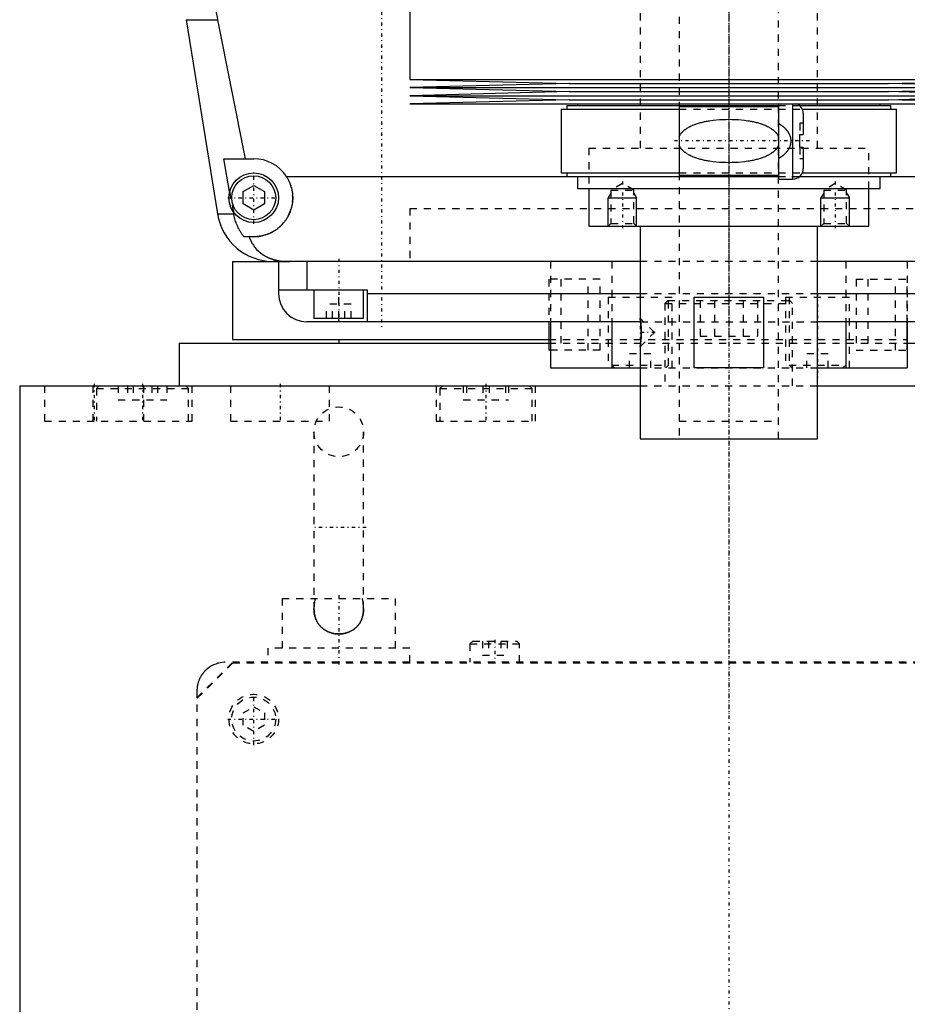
# Model space of a CAD drawing. Extents: x -120 to 120, y -1 to 1172.
# Tile 2 of 11: x -100 to 25, y 276 to 415. Entities that reach past the tile are written whole.
import ezdxf

# ---------------------------------------------------------------- set-up
doc = ezdxf.new("R2010")
doc.units = 0
doc.linetypes.add('CENTER', pattern=[1.5, 0.45, -0.5, 0.05, -0.5])
doc.linetypes.add('DASHED', pattern=[2, 1, -1])
for name, color, linetype in [('AM_0', 7, 'CONTINUOUS'), ('AM_10', 7, 'CONTINUOUS'), ('AM_3', 7, 'DASHED'), ('AM_7', 7, 'CENTER')]:
    doc.layers.add(name, color=color, linetype=linetype)

msp = doc.modelspace()

# ---------------------------------------------------------------- linework, layer by layer
at = {"layer": 'AM_0', "color": 7, "linetype": 'CONTINUOUS'}
for p, q in [((-45, 422.75), (-45, 406.17)), ((-76.54, 414.6), (-72.1, 387.22)), ((-76.54, 414.6), (-72.1, 414.6)), ((-72.1, 414.6), (-68.19, 395)), ((-45, 406.17), (-22.5, 405.6)), ((-45, 406.17), (45, 406.17)), ((-22.5, 405.6), (-45, 405.03)), ((-22.5, 405.6), (22.5, 405.6)), ((22.5, 405.6), (45, 406.17)), ((45, 405.03), (22.5, 405.6)), ((-45, 405.03), (-22.5, 404.46)), ((-45, 405.03), (45, 405.03)), ((-22.5, 404.46), (-45, 403.89)), ((-22.5, 404.46), (22.5, 404.46)), ((22.5, 404.46), (45, 405.03)), ((45, 403.89), (22.5, 404.46)), ((-45, 403.89), (-22.5, 403.32)), ((-45, 403.89), (45, 403.89)), ((-22.5, 403.32), (-45, 402.75)), ((-45, 402.75), (45, 402.75)), ((-22.5, 403.32), (22.5, 403.32)), ((-21.35, 402.75), (-21.35, 402.5)), ((7, 402.75), (7, 392.12)), ((9, 402.75), (9, 392.12)), ((21.35, 402.5), (21.35, 402.75)), ((22.5, 403.32), (45, 403.89)), ((45, 402.75), (22.5, 403.32)), ((-23.65, 402), (-23.65, 393)), ((-23.65, 402), (-7, 402)), ((-22.85, 402.5), (-22.85, 402)), ((-22.85, 402.5), (7, 402.5)), ((7, 402.3), (-7, 402.3)), ((-7, 402.3), (-7, 392.7)), ((9.99, 402.5), (22.85, 402.5)), ((10.36, 402), (23.65, 402)), ((10.5, 401.37), (10.5, 398.4)), ((22.85, 402), (22.85, 402.5)), ((23.65, 393), (23.65, 402)), ((10, 396.6), (10, 398.4)), ((10, 398.4), (10.5, 398.4)), ((10.5, 396.6), (10, 396.6)), ((10.5, 396.6), (10.5, 393.62)), ((-71.21, 395), (-67, 395)), ((-70.39, 390.38), (-71.21, 395)), ((-23.65, 393), (-7, 393)), ((-22.85, 393), (-22.85, 392.5)), ((10.36, 393), (23.65, 393)), ((22.85, 392.5), (22.85, 393)), ((-62.39, 392.5), (-9.13, 392.5)), ((-22.85, 392.5), (7.01, 392.5)), ((-21.35, 392.5), (-21.35, 390.8)), ((-7, 392.7), (7, 392.7)), ((7, 392.12), (9, 392.12)), ((9.99, 392.5), (22.85, 392.5)), ((21.35, 390.8), (21.35, 392.5)), ((21.35, 392.5), (62.39, 392.5)), ((-68.5, 390.37), (-67, 391.23)), ((-68.5, 388.63), (-68.5, 390.37)), ((-67, 391.23), (-65.5, 390.37)), ((-65.5, 390.37), (-65.5, 388.63)), ((-21.35, 390.8), (21.35, 390.8)), ((-19.75, 390.8), (-19.75, 385.5)), ((19.75, 385.5), (19.75, 390.8)), ((-69.82, 387.22), (-69.87, 387.5)), ((-67, 387.77), (-68.5, 388.63)), ((-65.5, 388.63), (-67, 387.77)), ((-72.1, 387.22), (-69.82, 387.22)), ((-19.75, 385.5), (19.75, 385.5)), ((-12.5, 385.5), (-12.5, 372.5)), ((12.5, 355.5), (12.5, 385.5)), ((-67, 384), (-68.39, 384)), ((-70, 380.5), (-70, 369.5)), ((-70, 380.5), (-63.57, 380.5)), ((-12.5, 380.5), (-64.2, 380.5)), ((-63.5, 380.5), (-63.5, 376)), ((-59.5, 380.5), (-59.5, 376.5)), ((64.2, 380.5), (12.5, 380.5)), ((-63.5, 376.5), (-51, 376.5)), ((-58.5, 376.5), (-58.5, 372.5)), ((-51.5, 372.5), (-51.5, 376.5)), ((-51, 376.5), (-51, 372)), ((-51, 376), (-12.5, 376)), ((-4.9, 375.5), (4.9, 375.5)), ((-4.9, 365.5), (-4.9, 375.5)), ((4.9, 375.5), (4.9, 365.5)), ((12.5, 376), (51, 376)), ((-58.5, 372.5), (-51.5, 372.5)), ((-55, 372), (-55, 372.5)), ((-12.49, 372.46), (-12.5, 372.5)), ((-12.48, 372.34), (-12.49, 372.41)), ((-12.44, 372.02), (-12.45, 372.14)), ((-12.44, 372), (-59.5, 372)), ((-25.37, 372), (-25.37, 368)), ((-25.16, 372), (-25.16, 365.5)), ((-16.5, 372), (-16.5, 365.5)), ((59.5, 372), (12.5, 372)), ((16.5, 372), (16.5, 365.5)), ((25.16, 372), (25.16, 365.5)), ((25.16, 368), (25.16, 372)), ((-70, 369.5), (-25.39, 369.5)), ((-55, 369.5), (-55, 369)), ((-77.5, 369), (-77.5, 363)), ((-77.5, 369), (-25.37, 369)), ((-25.16, 368), (-25.37, 368)), ((-12.5, 368.5), (-12.49, 368.54)), ((-12.5, 368.5), (-12.5, 355.5)), ((-12.49, 368.58), (-12.47, 368.71)), ((-12.45, 368.86), (-12.44, 368.98)), ((25.16, 369), (77.5, 369)), ((-25.16, 365.5), (-12.5, 365.5)), ((4.9, 365.5), (-4.9, 365.5)), ((12.5, 365.5), (25.16, 365.5)), ((-100, 363), (-100, 25)), ((-100, 363), (-12.51, 363)), ((12.51, 363), (100, 363)), ((-12.5, 355.5), (12.5, 355.5))]:
    msp.add_line(p, q, dxfattribs=at)
for points in [[(-72.97, 426.46, 0), (-72.99, 426.13, 0), (-73.01, 425.49, 0), (-73.02, 424.84, 0), (-73.02, 424.53, 0), (-73.02, 424.21, 0), (-73.02, 423.57, 0), (-73, 422.93, 0), (-72.98, 422.28, 0), (-72.96, 421.63, 0), (-72.92, 420.97, 0), (-72.9, 420.64, 0), (-72.87, 420.31, 0), (-72.82, 419.65, 0), (-72.75, 418.98, 0), (-72.68, 418.31, 0), (-72.59, 417.64, 0), (-72.5, 416.96, 0), (-72.45, 416.62, 0), (-72.4, 416.29, 0), (-72.29, 415.61, 0), (-72.17, 414.94, 0), (-72.1, 414.6, 0)], [(-62.39, 392.5, 0), (-62.36, 392.45, 0), (-62.3, 392.35, 0), (-62.24, 392.26, 0), (-62.21, 392.21, 0), (-62.18, 392.16, 0), (-62.13, 392.05, 0), (-62.08, 391.95, 0), (-62.03, 391.85, 0), (-61.98, 391.74, 0), (-61.93, 391.64, 0), (-61.91, 391.59, 0), (-61.89, 391.53, 0), (-61.85, 391.43, 0), (-61.81, 391.32, 0), (-61.77, 391.21, 0), (-61.74, 391.1, 0), (-61.71, 390.99, 0), (-61.69, 390.94, 0), (-61.68, 390.88, 0), (-61.65, 390.77, 0), (-61.62, 390.66, 0), (-61.61, 390.61, 0), (-61.6, 390.55, 0), (-61.58, 390.44, 0), (-61.56, 390.34, 0), (-61.56, 390.28, 0), (-61.55, 390.23, 0), (-61.53, 390.12, 0), (-61.52, 390.01, 0), (-61.51, 389.9, 0), (-61.51, 389.79, 0), (-61.5, 389.69, 0), (-61.5, 389.63, 0), (-61.5, 389.58, 0), (-61.5, 389.48, 0), (-61.5, 389.37, 0), (-61.5, 389.27, 0), (-61.51, 389.16, 0), (-61.52, 389.05, 0), (-61.52, 389, 0), (-61.53, 388.95, 0), (-61.54, 388.84, 0), (-61.55, 388.74, 0), (-61.57, 388.63, 0), (-61.59, 388.53, 0), (-61.61, 388.42, 0), (-61.62, 388.37, 0), (-61.63, 388.31, 0), (-61.65, 388.21, 0), (-61.68, 388.1, 0), (-61.71, 388, 0), (-61.74, 387.9, 0), (-61.77, 387.79, 0), (-61.79, 387.74, 0), (-61.81, 387.69, 0), (-61.84, 387.59, 0), (-61.88, 387.49, 0), (-61.92, 387.39, 0), (-61.96, 387.29, 0), (-62.01, 387.19, 0), (-62.03, 387.14, 0), (-62.05, 387.1, 0), (-62.1, 387, 0), (-62.15, 386.9, 0), (-62.18, 386.86, 0), (-62.2, 386.81, 0), (-62.26, 386.72, 0), (-62.31, 386.63, 0), (-62.34, 386.58, 0), (-62.37, 386.54, 0), (-62.43, 386.45, 0), (-62.49, 386.36, 0), (-62.55, 386.27, 0), (-62.61, 386.19, 0), (-62.67, 386.1, 0), (-62.71, 386.06, 0), (-62.74, 386.02, 0), (-62.81, 385.94, 0), (-62.87, 385.86, 0), (-62.94, 385.79, 0), (-63.01, 385.71, 0), (-63.09, 385.64, 0), (-63.12, 385.6, 0), (-63.16, 385.56, 0), (-63.23, 385.49, 0), (-63.31, 385.42, 0), (-63.38, 385.36, 0), (-63.46, 385.29, 0), (-63.55, 385.22, 0), (-63.59, 385.19, 0), (-63.63, 385.15, 0), (-63.71, 385.09, 0), (-63.8, 385.03, 0), (-63.89, 384.96, 0), (-63.98, 384.9, 0), (-64.07, 384.85, 0), (-64.12, 384.82, 0), (-64.16, 384.79, 0), (-64.26, 384.73, 0), (-64.36, 384.68, 0), (-64.45, 384.63, 0), (-64.55, 384.57, 0), (-64.65, 384.53, 0), (-64.7, 384.5, 0), (-64.76, 384.48, 0), (-64.86, 384.43, 0), (-64.96, 384.39, 0), (-65.02, 384.37, 0), (-65.07, 384.35, 0), (-65.17, 384.31, 0), (-65.28, 384.28, 0), (-65.34, 384.26, 0), (-65.39, 384.24, 0), (-65.5, 384.21, 0), (-65.61, 384.18, 0), (-65.72, 384.15, 0), (-65.83, 384.13, 0), (-65.94, 384.1, 0), (-66, 384.09, 0), (-66.05, 384.08, 0), (-66.16, 384.06, 0), (-66.27, 384.05, 0), (-66.39, 384.03, 0), (-66.5, 384.02, 0), (-66.61, 384.01, 0), (-66.67, 384.01, 0), (-66.72, 384.01, 0), (-66.83, 384, 0), (-66.94, 384, 0), (-67, 384, 0)], [(-68.39, 384, 0), (-68.45, 384.08, 0), (-68.56, 384.23, 0), (-68.67, 384.39, 0), (-68.72, 384.47, 0), (-68.77, 384.55, 0), (-68.88, 384.72, 0), (-68.98, 384.89, 0), (-69.07, 385.07, 0), (-69.17, 385.25, 0), (-69.26, 385.43, 0), (-69.3, 385.53, 0), (-69.34, 385.62, 0), (-69.42, 385.81, 0), (-69.49, 385.99, 0), (-69.55, 386.17, 0), (-69.61, 386.35, 0), (-69.66, 386.54, 0), (-69.69, 386.63, 0), (-69.71, 386.73, 0), (-69.76, 386.92, 0), (-69.8, 387.12, 0), (-69.82, 387.22, 0)], [(-67.64, 384, 0), (-67.57, 383.81, 0), (-67.42, 383.45, 0), (-67.24, 383.11, 0), (-67.14, 382.95, 0), (-67.04, 382.79, 0), (-66.82, 382.49, 0), (-66.59, 382.22, 0), (-66.32, 381.96, 0), (-66.16, 381.81, 0), (-66.11, 381.77, 0), (-66.07, 381.73, 0), (-66.04, 381.71, 0), (-66.02, 381.69, 0), (-65.97, 381.66, 0), (-65.92, 381.62, 0), (-65.87, 381.58, 0), (-65.81, 381.55, 0), (-65.76, 381.51, 0), (-65.73, 381.49, 0), (-65.71, 381.47, 0), (-65.65, 381.44, 0), (-65.6, 381.4, 0), (-65.57, 381.39, 0), (-65.54, 381.37, 0), (-65.49, 381.34, 0), (-65.43, 381.31, 0), (-65.4, 381.29, 0), (-65.38, 381.27, 0), (-65.32, 381.24, 0), (-65.26, 381.21, 0), (-65.2, 381.18, 0), (-65.14, 381.15, 0), (-65.08, 381.12, 0), (-65.05, 381.11, 0), (-65.02, 381.09, 0), (-64.96, 381.07, 0), (-64.9, 381.04, 0), (-64.83, 381.01, 0), (-64.77, 380.99, 0), (-64.71, 380.96, 0), (-64.68, 380.95, 0), (-64.64, 380.94, 0), (-64.58, 380.91, 0), (-64.52, 380.89, 0), (-64.45, 380.87, 0), (-64.39, 380.85, 0), (-64.32, 380.83, 0), (-64.29, 380.82, 0), (-64.25, 380.81, 0), (-64.19, 380.79, 0), (-64.12, 380.77, 0), (-64.05, 380.75, 0), (-63.98, 380.73, 0), (-63.92, 380.72, 0), (-63.88, 380.71, 0), (-63.85, 380.7, 0), (-63.78, 380.69, 0), (-63.71, 380.67, 0), (-63.64, 380.66, 0), (-63.57, 380.64, 0), (-63.5, 380.63, 0), (-63.46, 380.62, 0), (-63.43, 380.62, 0), (-63.36, 380.61, 0), (-63.28, 380.59, 0), (-63.25, 380.59, 0), (-63.21, 380.58, 0), (-63.14, 380.57, 0), (-63.07, 380.57, 0), (-63.03, 380.56, 0), (-62.99, 380.56, 0), (-62.92, 380.55, 0), (-62.85, 380.54, 0), (-62.77, 380.54, 0), (-62.7, 380.53, 0), (-62.63, 380.52, 0), (-62.59, 380.52, 0), (-62.55, 380.52, 0), (-62.48, 380.51, 0), (-62.41, 380.51, 0), (-62.15, 380.5, 0), (-61.92, 380.5, 0)], [(-12.5, 372.5, 0), (-12.5, 372.5, 0), (-12.5, 372.5, 0), (-12.5, 372.49, 0), (-12.5, 372.49, 0), (-12.5, 372.49, 0), (-12.5, 372.48, 0), (-12.5, 372.47, 0), (-12.49, 372.46, 0), (-12.49, 372.45, 0), (-12.49, 372.44, 0), (-12.49, 372.43, 0), (-12.49, 372.42, 0), (-12.49, 372.4, 0), (-12.48, 372.38, 0), (-12.48, 372.36, 0), (-12.48, 372.34, 0), (-12.48, 372.31, 0), (-12.47, 372.3, 0), (-12.47, 372.29, 0), (-12.47, 372.26, 0), (-12.47, 372.23, 0), (-12.46, 372.22, 0), (-12.46, 372.2, 0), (-12.46, 372.17, 0), (-12.45, 372.13, 0), (-12.45, 372.12, 0), (-12.45, 372.1, 0), (-12.45, 372.06, 0), (-12.44, 372.03, 0), (-12.44, 371.99, 0), (-12.43, 371.95, 0), (-12.43, 371.91, 0), (-12.43, 371.89, 0), (-12.43, 371.87, 0), (-12.42, 371.83, 0), (-12.42, 371.79, 0), (-12.41, 371.74, 0), (-12.41, 371.7, 0), (-12.41, 371.65, 0), (-12.41, 371.63, 0), (-12.4, 371.6, 0), (-12.4, 371.56, 0), (-12.4, 371.51, 0), (-12.39, 371.46, 0), (-12.39, 371.4, 0), (-12.39, 371.35, 0), (-12.38, 371.33, 0), (-12.38, 371.3, 0), (-12.38, 371.25, 0), (-12.38, 371.19, 0), (-12.38, 371.14, 0), (-12.37, 371.08, 0), (-12.37, 371.03, 0), (-12.37, 371, 0), (-12.37, 370.97, 0), (-12.37, 370.91, 0), (-12.37, 370.86, 0), (-12.36, 370.8, 0), (-12.36, 370.75, 0), (-12.36, 370.69, 0), (-12.36, 370.66, 0), (-12.36, 370.64, 0), (-12.36, 370.58, 0), (-12.36, 370.53, 0), (-12.36, 370.5, 0), (-12.36, 370.47, 0), (-12.36, 370.42, 0), (-12.36, 370.36, 0), (-12.36, 370.34, 0), (-12.36, 370.31, 0), (-12.36, 370.25, 0), (-12.36, 370.2, 0), (-12.37, 370.14, 0), (-12.37, 370.08, 0), (-12.37, 370.03, 0), (-12.37, 370, 0), (-12.37, 369.97, 0), (-12.37, 369.92, 0), (-12.38, 369.86, 0), (-12.38, 369.81, 0), (-12.38, 369.75, 0), (-12.38, 369.7, 0), (-12.38, 369.67, 0), (-12.39, 369.65, 0), (-12.39, 369.59, 0), (-12.39, 369.54, 0), (-12.4, 369.49, 0), (-12.4, 369.44, 0), (-12.4, 369.39, 0), (-12.41, 369.37, 0), (-12.41, 369.35, 0), (-12.41, 369.3, 0), (-12.41, 369.26, 0), (-12.42, 369.21, 0), (-12.42, 369.17, 0), (-12.43, 369.13, 0), (-12.43, 369.11, 0), (-12.43, 369.09, 0), (-12.43, 369.05, 0), (-12.44, 369.01, 0), (-12.44, 368.97, 0), (-12.45, 368.94, 0), (-12.45, 368.9, 0), (-12.45, 368.88, 0), (-12.45, 368.87, 0), (-12.46, 368.83, 0), (-12.46, 368.8, 0), (-12.46, 368.78, 0), (-12.47, 368.77, 0), (-12.47, 368.74, 0), (-12.47, 368.71, 0), (-12.47, 368.7, 0), (-12.48, 368.69, 0), (-12.48, 368.66, 0), (-12.48, 368.64, 0), (-12.48, 368.62, 0), (-12.49, 368.6, 0), (-12.49, 368.58, 0), (-12.49, 368.57, 0), (-12.49, 368.56, 0), (-12.49, 368.55, 0), (-12.49, 368.54, 0), (-12.5, 368.53, 0), (-12.5, 368.52, 0), (-12.5, 368.51, 0), (-12.5, 368.51, 0), (-12.5, 368.51, 0), (-12.5, 368.5, 0), (-12.5, 368.5, 0), (-12.5, 368.5, 0)]]:
    msp.add_polyline3d(points, dxfattribs=at)
for radius in [3.5, 3.1]:
    msp.add_circle((-67, 389.5), radius, dxfattribs=at)
for centre, radius, start, end in [((9, 401.37), 1.5, 0, 66.4435), ((-67, 389.5), 5.5, 33.0557, 90), ((9, 393.62), 1.5, 270, 0), ((-64.2, 388.5), 8, 189.225, 270), ((-59.5, 376), 4, 180, 270)]:
    msp.add_arc(centre, radius, start, end, dxfattribs=at)
at = {"layer": 'AM_10', "color": 7, "linetype": 'CONTINUOUS'}
for p, q in [((-16.62, 390.16), (-17, 389.5)), ((-13.38, 390.16), (-13, 389.5)), ((13.38, 390.16), (13, 389.5)), ((16.62, 390.16), (17, 389.5)), ((-17, 385.5), (-17, 389.5)), ((-17, 389.5), (-13, 389.5)), ((-13, 385.5), (-13, 389.5)), ((13, 385.5), (13, 389.5)), ((13, 389.5), (17, 389.5)), ((17, 385.5), (17, 389.5))]:
    msp.add_line(p, q, dxfattribs=at)
at = {"layer": 'AM_3', "color": 6, "linetype": 'DASHED'}
for p, q in [((-7, 1133), (-7, 355.5)), ((7, 355.5), (7, 1133)), ((-12.5, 1117.5), (-12.5, 396.5)), ((12.5, 396.5), (12.5, 1117.5)), ((-7, 402), (10.36, 402)), ((7, 402.5), (9.99, 402.5)), ((10, 400), (10, 398.4)), ((10.5, 400), (10, 400)), ((-19.75, 396.5), (19.75, 396.5)), ((-19.75, 396.5), (-19.75, 390.8)), ((-19.75, 396.5), (0, 396.5)), ((10, 396.6), (10, 395)), ((19.75, 390.8), (19.75, 396.5)), ((10.5, 395), (10, 395)), ((-7, 393), (10.36, 393)), ((-15, 391.5), (-16.62, 390.56)), ((-13.38, 390.56), (-15, 391.5)), ((-9.13, 392.5), (21.35, 392.5)), ((7.01, 392.5), (9.99, 392.5)), ((15, 391.5), (13.38, 390.56)), ((16.62, 390.56), (15, 391.5)), ((-70.39, 390.38), (-69.87, 387.5)), ((-16.62, 390.56), (-16.62, 385.88)), ((-16.62, 390.56), (-13.38, 390.56)), ((-13.38, 385.88), (-13.38, 390.56)), ((13.38, 390.56), (13.38, 385.88)), ((13.38, 390.56), (16.62, 390.56)), ((16.62, 385.88), (16.62, 390.56)), ((-45, 388), (-45, 380.5)), ((-45, 388), (45, 388)), ((-45, 388), (-45, 380.5)), ((-45, 388), (45, 388)), ((-16.62, 385.88), (-17, 385.5)), ((-16.62, 385.88), (-13.38, 385.88)), ((-13, 385.5), (-13.38, 385.88)), ((13.38, 385.88), (13, 385.5)), ((13.38, 385.88), (16.62, 385.88)), ((17, 385.5), (16.62, 385.88)), ((-63.57, 380.5), (-61.92, 380.5)), ((-25.16, 380.5), (-25.16, 372)), ((-16.5, 380.5), (-16.5, 372)), ((12.5, 380.5), (-12.5, 380.5)), ((16.5, 380.5), (16.5, 372)), ((25.16, 380.5), (25.16, 372)), ((-25.37, 378), (-25.37, 372)), ((-18.16, 378), (-25.37, 378)), ((-23.71, 378), (-23.71, 368)), ((-19.83, 368), (-19.83, 378)), ((-18.16, 368), (-18.16, 378)), ((17.95, 378), (17.95, 368)), ((17.95, 378), (25.16, 378)), ((19.62, 378), (19.62, 368)), ((23.5, 368), (23.5, 378)), ((25.16, 372), (25.16, 378)), ((-55, 372.5), (-55, 376.5)), ((-17, 375.5), (-17, 365.5)), ((-17, 375.5), (-8, 375.5)), ((-12.5, 376), (12.5, 376)), ((-8.6, 375), (-9, 374.6)), ((-8.6, 375), (8.6, 375)), ((-8.5, 365.9), (-8.5, 375.5)), ((-8, 365.5), (-8, 375.5)), ((-4.04, 375), (-4.04, 370)), ((-2.02, 375), (-2.02, 370)), ((2.02, 375), (2.02, 370)), ((4.04, 375), (4.04, 370)), ((8, 375.5), (8, 365.5)), ((8, 375.5), (17, 375.5)), ((8.5, 375.5), (8.5, 365.9)), ((9, 374.6), (8.6, 375)), ((17, 365.5), (17, 375.5)), ((-56.73, 372.5), (-56.73, 374.5)), ((-53.27, 374.5), (-56.73, 374.5)), ((-55.87, 372.5), (-55.87, 374.5)), ((-54.13, 372.5), (-54.13, 374.5)), ((-53.27, 372.5), (-53.27, 374.5)), ((-9, 374.6), (-9, 363)), ((-9, 374.6), (9, 374.6)), ((9, 363), (9, 374.6)), ((-10.5, 370.5), (-12.5, 372.5)), ((-12.49, 372.41), (-12.49, 372.46)), ((-12.45, 372.14), (-12.48, 372.34)), ((-12.44, 372), (12.5, 372)), ((-25.39, 369.5), (25.18, 369.5)), ((-12.5, 368.5), (-10.5, 370.5)), ((-4.04, 370), (4.04, 370)), ((-25.37, 369), (25.16, 369)), ((-18.16, 368), (-25.16, 368)), ((-12.49, 368.54), (-12.49, 368.58)), ((-12.47, 368.71), (-12.45, 368.86)), ((17.95, 368), (25.16, 368)), ((-14, 365.5), (-14, 367.5)), ((-11, 367.5), (-14, 367.5)), ((-11, 365.5), (-11, 367.5)), ((11, 365.5), (11, 367.5)), ((14, 367.5), (11, 367.5)), ((14, 365.5), (14, 367.5)), ((-16.5, 365.9), (-16.1, 365.5)), ((-16.5, 365.9), (-8.5, 365.9)), ((-12.5, 365.5), (12.5, 365.5)), ((-8.9, 365.5), (-8.5, 365.9)), ((8.5, 365.9), (8.9, 365.5)), ((8.5, 365.9), (16.5, 365.9)), ((16.1, 365.5), (16.5, 365.9)), ((-96.5, 363), (-96.5, 358)), ((-89.69, 363), (-89.69, 358)), ((-88.79, 363), (-89.19, 362.6)), ((-89.19, 362.6), (-89.19, 358)), ((-89.19, 362.6), (-76.19, 362.6)), ((-86.12, 363), (-86.12, 361)), ((-84.8, 363), (-84.8, 361)), ((-84.01, 363), (-84.01, 361)), ((-82.5, 358), (-82.5, 363)), ((-81.36, 363), (-81.36, 361)), ((-80.58, 363), (-80.58, 361)), ((-79.25, 363), (-79.25, 361)), ((-76.19, 362.6), (-76.59, 363)), ((-76.19, 358), (-76.19, 362.6)), ((-75.69, 358), (-75.69, 363)), ((-70.29, 363), (-70.29, 358)), ((-56.29, 358), (-56.29, 363)), ((-41.25, 363), (-41.25, 358)), ((-40.35, 363), (-40.75, 362.6)), ((-40.75, 362.6), (-40.75, 358)), ((-40.75, 362.6), (-27.75, 362.6)), ((-37.45, 363), (-37.45, 361)), ((-37, 363), (-37, 361)), ((-34.7, 363), (-34.7, 361)), ((-33.8, 363), (-33.8, 361)), ((-31.5, 363), (-31.5, 361)), ((-31.05, 363), (-31.05, 361)), ((-27.75, 362.6), (-28.15, 363)), ((-27.75, 358), (-27.75, 362.6)), ((-27.25, 358), (-27.25, 363)), ((-12.51, 363), (12.51, 363)), ((-86.12, 361), (-79.25, 361)), ((-37.45, 361), (-31.05, 361)), ((-96.5, 358), (-75.69, 358)), ((-70.29, 358), (-56.29, 358)), ((-41.25, 358), (-27.25, 358)), ((-7, 358), (7, 358)), ((-58.5, 356.5), (-58.5, 331.58)), ((-51.5, 331.58), (-51.5, 356.5)), ((-63, 333), (-63, 326)), ((-63, 333), (-47, 333)), ((-47, 326), (-47, 333)), ((-36.1, 327), (-36.5, 326.6)), ((-36.5, 326.6), (-36.5, 324)), ((-36.5, 326.6), (-29.5, 326.6)), ((-36.1, 327), (-29.9, 327)), ((-34.73, 327), (-34.73, 325)), ((-33.87, 327), (-33.87, 325)), ((-32.13, 327), (-32.13, 325)), ((-31.27, 327), (-31.27, 325)), ((-29.5, 326.6), (-29.9, 327)), ((-29.5, 324), (-29.5, 326.6)), ((-45, 326), (-65, 326)), ((-65, 326), (-65, 324)), ((-45, 324), (-45, 326)), ((-34.73, 325), (-31.27, 325)), ((-75, 319), (-70, 324)), ((-74.95, 318.95), (-69.95, 323.95)), ((71, 324), (-71, 324)), ((-69.95, 323.95), (69.95, 323.95)), ((-75, 320), (-75, 8)), ((-74.95, 13.05), (-74.95, 318.95)), ((-68.5, 316.87), (-67, 317.73)), ((-68.5, 315.13), (-68.5, 316.87)), ((-67, 317.73), (-65.5, 316.87)), ((-65.5, 316.87), (-65.5, 315.13)), ((-67, 314.27), (-68.5, 315.13)), ((-65.5, 315.13), (-67, 314.27))]:
    msp.add_line(p, q, dxfattribs=at)
for points in [[(-7, 398.12, 0), (-7, 398.13, 0), (-6.99, 398.15, 0), (-6.98, 398.18, 0), (-6.97, 398.19, 0), (-6.96, 398.2, 0), (-6.95, 398.22, 0), (-6.94, 398.24, 0), (-6.93, 398.27, 0), (-6.92, 398.29, 0), (-6.91, 398.31, 0), (-6.9, 398.32, 0), (-6.9, 398.33, 0), (-6.88, 398.35, 0), (-6.87, 398.37, 0), (-6.82, 398.45, 0), (-6.78, 398.51, 0), (-6.74, 398.57, 0), (-6.65, 398.68, 0), (-6.55, 398.78, 0), (-6.45, 398.88, 0), (-6.35, 398.97, 0), (-6.25, 399.06, 0), (-6.19, 399.1, 0), (-6.14, 399.14, 0), (-6.03, 399.22, 0), (-5.91, 399.3, 0), (-5.8, 399.37, 0), (-5.68, 399.44, 0), (-5.56, 399.5, 0), (-5.5, 399.53, 0), (-5.44, 399.56, 0), (-5.32, 399.62, 0), (-5.19, 399.68, 0), (-5.13, 399.71, 0), (-5.06, 399.73, 0), (-4.94, 399.79, 0), (-4.81, 399.84, 0), (-4.74, 399.86, 0), (-4.67, 399.88, 0), (-4.54, 399.93, 0), (-4.41, 399.97, 0), (-4.27, 400.01, 0), (-4.13, 400.05, 0), (-3.99, 400.09, 0), (-3.92, 400.11, 0), (-3.85, 400.13, 0), (-3.71, 400.16, 0), (-3.57, 400.2, 0), (-3.43, 400.23, 0), (-3.28, 400.26, 0), (-3.14, 400.29, 0), (-3.07, 400.3, 0), (-2.99, 400.31, 0), (-2.85, 400.34, 0), (-2.7, 400.36, 0), (-2.19, 400.43, 0), (-1.3, 400.51, 0), (-0.43, 400.55, 0), (0, 400.56, 0), (0.43, 400.55, 0), (1.3, 400.51, 0), (2.19, 400.43, 0), (2.7, 400.36, 0), (2.85, 400.34, 0), (2.99, 400.31, 0), (3.07, 400.3, 0), (3.14, 400.29, 0), (3.28, 400.26, 0), (3.43, 400.23, 0), (3.57, 400.2, 0), (3.71, 400.16, 0), (3.85, 400.13, 0), (3.92, 400.11, 0), (3.99, 400.09, 0), (4.13, 400.05, 0), (4.27, 400.01, 0), (4.41, 399.97, 0), (4.54, 399.93, 0), (4.67, 399.88, 0), (4.74, 399.86, 0), (4.81, 399.84, 0), (4.94, 399.79, 0), (5.06, 399.73, 0), (5.13, 399.71, 0), (5.19, 399.68, 0), (5.32, 399.62, 0), (5.44, 399.56, 0), (5.5, 399.53, 0), (5.56, 399.5, 0), (5.68, 399.44, 0), (5.8, 399.37, 0), (5.91, 399.3, 0), (6.03, 399.22, 0), (6.14, 399.14, 0), (6.19, 399.1, 0), (6.25, 399.06, 0), (6.35, 398.97, 0), (6.45, 398.88, 0), (6.55, 398.78, 0), (6.65, 398.68, 0), (6.74, 398.57, 0), (6.78, 398.51, 0), (6.82, 398.45, 0), (6.87, 398.37, 0), (6.88, 398.35, 0), (6.9, 398.33, 0), (6.9, 398.32, 0), (6.91, 398.31, 0), (6.92, 398.29, 0), (6.93, 398.27, 0), (6.94, 398.24, 0), (6.95, 398.22, 0), (6.96, 398.2, 0), (6.97, 398.19, 0), (6.98, 398.18, 0), (6.99, 398.15, 0), (7, 398.13, 0), (7, 398.12, 0)], [(7, 400, 0), (7.15, 399.9, 0), (7.33, 399.79, 0), (7.38, 399.75, 0), (7.42, 399.72, 0), (7.45, 399.7, 0), (7.47, 399.68, 0), (7.52, 399.65, 0), (7.57, 399.61, 0), (7.61, 399.57, 0), (7.66, 399.54, 0), (7.7, 399.5, 0), (7.72, 399.48, 0), (7.75, 399.46, 0), (7.79, 399.42, 0), (7.83, 399.38, 0), (7.85, 399.36, 0), (7.88, 399.34, 0), (7.92, 399.3, 0), (7.96, 399.26, 0), (7.98, 399.24, 0), (8, 399.22, 0), (8.04, 399.18, 0), (8.07, 399.13, 0), (8.11, 399.09, 0), (8.15, 399.05, 0), (8.18, 399, 0), (8.2, 398.98, 0), (8.22, 398.96, 0), (8.25, 398.91, 0), (8.28, 398.87, 0), (8.32, 398.82, 0), (8.35, 398.77, 0), (8.38, 398.72, 0), (8.39, 398.7, 0), (8.41, 398.67, 0), (8.44, 398.62, 0), (8.47, 398.57, 0), (8.5, 398.51, 0), (8.52, 398.46, 0), (8.55, 398.4, 0), (8.56, 398.38, 0), (8.57, 398.35, 0), (8.59, 398.29, 0), (8.61, 398.23, 0), (8.63, 398.18, 0), (8.65, 398.12, 0), (8.67, 398.06, 0), (8.68, 398.03, 0), (8.68, 398, 0), (8.7, 397.94, 0), (8.71, 397.88, 0), (8.72, 397.82, 0), (8.73, 397.76, 0), (8.73, 397.7, 0), (8.73, 397.67, 0), (8.74, 397.65, 0), (8.74, 397.59, 0), (8.74, 397.53, 0), (8.74, 397.5, 0), (8.74, 397.47, 0), (8.74, 397.41, 0), (8.74, 397.35, 0), (8.73, 397.33, 0), (8.73, 397.3, 0), (8.73, 397.24, 0), (8.72, 397.18, 0), (8.71, 397.12, 0), (8.7, 397.06, 0), (8.68, 397, 0), (8.68, 396.97, 0), (8.67, 396.94, 0), (8.65, 396.88, 0), (8.63, 396.82, 0), (8.61, 396.77, 0), (8.59, 396.71, 0), (8.57, 396.65, 0), (8.56, 396.62, 0), (8.55, 396.6, 0), (8.52, 396.54, 0), (8.5, 396.49, 0), (8.47, 396.43, 0), (8.44, 396.38, 0), (8.41, 396.33, 0), (8.39, 396.3, 0), (8.38, 396.28, 0), (8.35, 396.23, 0), (8.32, 396.18, 0), (8.28, 396.13, 0), (8.25, 396.09, 0), (8.22, 396.04, 0), (8.2, 396.02, 0), (8.18, 396, 0), (8.15, 395.95, 0), (8.11, 395.91, 0), (8.07, 395.87, 0), (8.04, 395.82, 0), (8, 395.78, 0), (7.98, 395.76, 0), (7.96, 395.74, 0), (7.92, 395.7, 0), (7.88, 395.66, 0), (7.85, 395.64, 0), (7.83, 395.62, 0), (7.79, 395.58, 0), (7.75, 395.54, 0), (7.72, 395.52, 0), (7.7, 395.5, 0), (7.66, 395.46, 0), (7.61, 395.43, 0), (7.57, 395.39, 0), (7.52, 395.35, 0), (7.47, 395.32, 0), (7.45, 395.3, 0), (7.42, 395.28, 0), (7.38, 395.25, 0), (7.33, 395.21, 0), (7.15, 395.1, 0), (7, 395, 0)], [(7, 396.88, 0), (7, 396.87, 0), (6.99, 396.85, 0), (6.98, 396.82, 0), (6.97, 396.81, 0), (6.96, 396.8, 0), (6.95, 396.78, 0), (6.94, 396.76, 0), (6.93, 396.73, 0), (6.92, 396.71, 0), (6.91, 396.69, 0), (6.9, 396.68, 0), (6.9, 396.67, 0), (6.88, 396.65, 0), (6.87, 396.63, 0), (6.82, 396.55, 0), (6.78, 396.49, 0), (6.74, 396.43, 0), (6.65, 396.32, 0), (6.55, 396.22, 0), (6.45, 396.12, 0), (6.35, 396.03, 0), (6.25, 395.94, 0), (6.19, 395.9, 0), (6.14, 395.86, 0), (6.03, 395.78, 0), (5.91, 395.7, 0), (5.8, 395.63, 0), (5.68, 395.56, 0), (5.56, 395.5, 0), (5.5, 395.47, 0), (5.44, 395.44, 0), (5.32, 395.38, 0), (5.19, 395.32, 0), (5.13, 395.29, 0), (5.06, 395.27, 0), (4.94, 395.21, 0), (4.81, 395.16, 0), (4.74, 395.14, 0), (4.67, 395.12, 0), (4.54, 395.07, 0), (4.41, 395.03, 0), (4.27, 394.99, 0), (4.13, 394.95, 0), (3.99, 394.91, 0), (3.92, 394.89, 0), (3.85, 394.87, 0), (3.71, 394.84, 0), (3.57, 394.8, 0), (3.43, 394.77, 0), (3.28, 394.74, 0), (3.14, 394.71, 0), (3.07, 394.7, 0), (2.99, 394.69, 0), (2.85, 394.66, 0), (2.7, 394.64, 0), (2.19, 394.57, 0), (1.3, 394.49, 0), (0.43, 394.45, 0), (0, 394.44, 0), (-0.43, 394.45, 0), (-1.3, 394.49, 0), (-2.19, 394.57, 0), (-2.7, 394.64, 0), (-2.85, 394.66, 0), (-2.99, 394.69, 0), (-3.07, 394.7, 0), (-3.14, 394.71, 0), (-3.28, 394.74, 0), (-3.43, 394.77, 0), (-3.57, 394.8, 0), (-3.71, 394.84, 0), (-3.85, 394.87, 0), (-3.92, 394.89, 0), (-3.99, 394.91, 0), (-4.13, 394.95, 0), (-4.27, 394.99, 0), (-4.41, 395.03, 0), (-4.54, 395.07, 0), (-4.67, 395.12, 0), (-4.74, 395.14, 0), (-4.81, 395.16, 0), (-4.94, 395.21, 0), (-5.06, 395.27, 0), (-5.13, 395.29, 0), (-5.19, 395.32, 0), (-5.32, 395.38, 0), (-5.44, 395.44, 0), (-5.5, 395.47, 0), (-5.56, 395.5, 0), (-5.68, 395.56, 0), (-5.8, 395.63, 0), (-5.91, 395.7, 0), (-6.03, 395.78, 0), (-6.14, 395.86, 0), (-6.19, 395.9, 0), (-6.25, 395.94, 0), (-6.35, 396.03, 0), (-6.45, 396.12, 0), (-6.55, 396.22, 0), (-6.65, 396.32, 0), (-6.74, 396.43, 0), (-6.78, 396.49, 0), (-6.82, 396.55, 0), (-6.87, 396.63, 0), (-6.88, 396.65, 0), (-6.9, 396.67, 0), (-6.9, 396.68, 0), (-6.91, 396.69, 0), (-6.92, 396.71, 0), (-6.93, 396.73, 0), (-6.94, 396.76, 0), (-6.95, 396.78, 0), (-6.96, 396.8, 0), (-6.97, 396.81, 0), (-6.98, 396.82, 0), (-6.99, 396.85, 0), (-7, 396.87, 0), (-7, 396.88, 0)], [(-12.44, 368.98, 0), (-12.44, 368.99, 0), (-12.44, 369.01, 0), (-12.44, 369.03, 0), (-12.44, 369.04, 0), (-12.43, 369.05, 0), (-12.43, 369.07, 0), (-12.43, 369.1, 0), (-12.43, 369.12, 0), (-12.43, 369.14, 0), (-12.42, 369.17, 0), (-12.42, 369.18, 0), (-12.42, 369.19, 0), (-12.42, 369.21, 0), (-12.42, 369.24, 0), (-12.41, 369.26, 0), (-12.41, 369.29, 0), (-12.41, 369.31, 0), (-12.41, 369.33, 0), (-12.41, 369.34, 0), (-12.41, 369.37, 0), (-12.4, 369.39, 0), (-12.4, 369.41, 0), (-12.4, 369.42, 0), (-12.4, 369.45, 0), (-12.4, 369.48, 0), (-12.4, 369.49, 0), (-12.4, 369.5, 0), (-12.39, 369.53, 0), (-12.39, 369.56, 0), (-12.39, 369.59, 0), (-12.39, 369.62, 0), (-12.39, 369.65, 0), (-12.39, 369.66, 0), (-12.38, 369.68, 0), (-12.38, 369.71, 0), (-12.38, 369.74, 0), (-12.38, 369.77, 0), (-12.38, 369.8, 0), (-12.38, 369.83, 0), (-12.38, 369.85, 0), (-12.38, 369.86, 0), (-12.37, 369.89, 0), (-12.37, 369.92, 0), (-12.37, 369.95, 0), (-12.37, 369.99, 0), (-12.37, 370.02, 0), (-12.37, 370.03, 0), (-12.37, 370.05, 0), (-12.37, 370.08, 0), (-12.37, 370.11, 0), (-12.37, 370.14, 0), (-12.36, 370.17, 0), (-12.36, 370.21, 0), (-12.36, 370.22, 0), (-12.36, 370.24, 0), (-12.36, 370.27, 0), (-12.36, 370.3, 0), (-12.36, 370.33, 0), (-12.36, 370.36, 0), (-12.36, 370.39, 0), (-12.36, 370.41, 0), (-12.36, 370.42, 0), (-12.36, 370.45, 0), (-12.36, 370.48, 0), (-12.36, 370.5, 0), (-12.36, 370.51, 0), (-12.36, 370.55, 0), (-12.36, 370.58, 0), (-12.36, 370.59, 0), (-12.36, 370.61, 0), (-12.36, 370.64, 0), (-12.36, 370.67, 0), (-12.36, 370.7, 0), (-12.36, 370.73, 0), (-12.36, 370.76, 0), (-12.36, 370.78, 0), (-12.36, 370.79, 0), (-12.36, 370.83, 0), (-12.37, 370.86, 0), (-12.37, 370.89, 0), (-12.37, 370.92, 0), (-12.37, 370.95, 0), (-12.37, 370.97, 0), (-12.37, 370.98, 0), (-12.37, 371.01, 0), (-12.37, 371.05, 0), (-12.37, 371.08, 0), (-12.37, 371.11, 0), (-12.38, 371.14, 0), (-12.38, 371.15, 0), (-12.38, 371.17, 0), (-12.38, 371.2, 0), (-12.38, 371.23, 0), (-12.38, 371.26, 0), (-12.38, 371.29, 0), (-12.38, 371.32, 0), (-12.39, 371.34, 0), (-12.39, 371.35, 0), (-12.39, 371.38, 0), (-12.39, 371.41, 0), (-12.39, 371.44, 0), (-12.39, 371.47, 0), (-12.4, 371.5, 0), (-12.4, 371.51, 0), (-12.4, 371.52, 0), (-12.4, 371.55, 0), (-12.4, 371.58, 0), (-12.4, 371.59, 0), (-12.4, 371.61, 0), (-12.41, 371.63, 0), (-12.41, 371.66, 0), (-12.41, 371.67, 0), (-12.41, 371.69, 0), (-12.41, 371.71, 0), (-12.41, 371.74, 0), (-12.42, 371.76, 0), (-12.42, 371.79, 0), (-12.42, 371.81, 0), (-12.42, 371.82, 0), (-12.42, 371.83, 0), (-12.43, 371.86, 0), (-12.43, 371.88, 0), (-12.43, 371.9, 0), (-12.43, 371.92, 0), (-12.43, 371.95, 0), (-12.44, 371.96, 0), (-12.44, 371.97, 0), (-12.44, 371.99, 0), (-12.44, 372.01, 0), (-12.44, 372.02, 0)], [(-58.31, 333, 0), (-58.32, 332.96, 0), (-58.34, 332.88, 0), (-58.36, 332.81, 0), (-58.37, 332.77, 0), (-58.38, 332.73, 0), (-58.39, 332.65, 0), (-58.41, 332.57, 0), (-58.42, 332.49, 0), (-58.43, 332.41, 0), (-58.44, 332.33, 0), (-58.45, 332.29, 0), (-58.46, 332.26, 0), (-58.46, 332.18, 0), (-58.47, 332.1, 0), (-58.48, 332.02, 0), (-58.49, 331.94, 0), (-58.49, 331.86, 0), (-58.49, 331.82, 0), (-58.5, 331.78, 0), (-58.5, 331.7, 0), (-58.5, 331.62, 0), (-58.5, 331.58, 0)], [(-51.5, 331.58, 0), (-51.5, 331.62, 0), (-51.5, 331.7, 0), (-51.5, 331.78, 0), (-51.51, 331.82, 0), (-51.51, 331.86, 0), (-51.51, 331.94, 0), (-51.52, 332.02, 0), (-51.53, 332.1, 0), (-51.54, 332.18, 0), (-51.54, 332.26, 0), (-51.55, 332.29, 0), (-51.56, 332.33, 0), (-51.57, 332.41, 0), (-51.58, 332.49, 0), (-51.59, 332.57, 0), (-51.61, 332.65, 0), (-51.62, 332.73, 0), (-51.63, 332.77, 0), (-51.64, 332.81, 0), (-51.66, 332.88, 0), (-51.68, 332.96, 0), (-51.69, 333, 0)], [(-58.5, 331.58, 0), (-58.5, 331.52, 0), (-58.5, 331.42, 0), (-58.49, 331.31, 0), (-58.49, 331.26, 0), (-58.49, 331.2, 0), (-58.48, 331.1, 0), (-58.46, 330.99, 0), (-58.45, 330.89, 0), (-58.43, 330.79, 0), (-58.41, 330.68, 0), (-58.4, 330.63, 0), (-58.39, 330.58, 0), (-58.36, 330.48, 0), (-58.33, 330.38, 0), (-58.3, 330.28, 0), (-58.27, 330.19, 0), (-58.23, 330.09, 0), (-58.21, 330.04, 0), (-58.19, 329.99, 0), (-58.15, 329.9, 0), (-58.1, 329.8, 0), (-58.08, 329.76, 0), (-58.06, 329.71, 0), (-58.01, 329.62, 0), (-57.95, 329.54, 0), (-57.92, 329.49, 0), (-57.9, 329.45, 0), (-57.84, 329.37, 0), (-57.77, 329.28, 0), (-57.71, 329.21, 0), (-57.64, 329.13, 0), (-57.57, 329.05, 0), (-57.54, 329.02, 0), (-57.5, 328.98, 0), (-57.43, 328.91, 0), (-57.35, 328.84, 0), (-57.27, 328.77, 0), (-57.19, 328.71, 0), (-57.11, 328.65, 0), (-57.07, 328.62, 0), (-57.03, 328.59, 0), (-56.94, 328.54, 0), (-56.85, 328.48, 0), (-56.76, 328.43, 0), (-56.67, 328.39, 0), (-56.58, 328.34, 0), (-56.53, 328.32, 0), (-56.48, 328.3, 0), (-56.38, 328.26, 0), (-56.29, 328.22, 0), (-56.19, 328.19, 0), (-56.09, 328.16, 0), (-55.99, 328.13, 0), (-55.94, 328.12, 0), (-55.89, 328.1, 0), (-55.78, 328.08, 0), (-55.68, 328.06, 0), (-55.58, 328.04, 0), (-55.47, 328.03, 0), (-55.37, 328.02, 0), (-55.32, 328.01, 0), (-55.26, 328.01, 0), (-55.16, 328, 0), (-55.05, 328, 0), (-55, 328, 0), (-54.95, 328, 0), (-54.84, 328, 0), (-54.74, 328.01, 0), (-54.68, 328.01, 0), (-54.63, 328.02, 0), (-54.53, 328.03, 0), (-54.42, 328.04, 0), (-54.32, 328.06, 0), (-54.22, 328.08, 0), (-54.11, 328.1, 0), (-54.06, 328.12, 0), (-54.01, 328.13, 0), (-53.91, 328.16, 0), (-53.81, 328.19, 0), (-53.71, 328.22, 0), (-53.62, 328.26, 0), (-53.52, 328.3, 0), (-53.47, 328.32, 0), (-53.43, 328.34, 0), (-53.33, 328.39, 0), (-53.24, 328.43, 0), (-53.15, 328.48, 0), (-53.06, 328.54, 0), (-52.98, 328.59, 0), (-52.93, 328.62, 0), (-52.89, 328.65, 0), (-52.81, 328.71, 0), (-52.73, 328.77, 0), (-52.65, 328.84, 0), (-52.57, 328.91, 0), (-52.5, 328.98, 0), (-52.46, 329.02, 0), (-52.43, 329.05, 0), (-52.36, 329.13, 0), (-52.29, 329.2, 0), (-52.23, 329.28, 0), (-52.16, 329.37, 0), (-52.11, 329.45, 0), (-52.08, 329.49, 0), (-52.05, 329.53, 0), (-52, 329.62, 0), (-51.94, 329.71, 0), (-51.92, 329.76, 0), (-51.9, 329.8, 0), (-51.85, 329.9, 0), (-51.81, 329.99, 0), (-51.79, 330.04, 0), (-51.77, 330.09, 0), (-51.73, 330.18, 0), (-51.7, 330.28, 0), (-51.67, 330.38, 0), (-51.64, 330.48, 0), (-51.61, 330.58, 0), (-51.6, 330.63, 0), (-51.59, 330.68, 0), (-51.57, 330.79, 0), (-51.55, 330.89, 0), (-51.54, 330.99, 0), (-51.52, 331.1, 0), (-51.51, 331.21, 0), (-51.51, 331.26, 0), (-51.51, 331.31, 0), (-51.5, 331.42, 0), (-51.5, 331.52, 0), (-51.5, 331.58, 0)], [(-51.5, 331.58, 0), (-51.5, 331.52, 0), (-51.5, 331.42, 0), (-51.51, 331.31, 0), (-51.51, 331.26, 0), (-51.51, 331.2, 0), (-51.52, 331.1, 0), (-51.54, 330.99, 0), (-51.55, 330.89, 0), (-51.57, 330.79, 0), (-51.59, 330.68, 0), (-51.6, 330.63, 0), (-51.61, 330.58, 0), (-51.64, 330.48, 0), (-51.67, 330.38, 0), (-51.7, 330.28, 0), (-51.73, 330.19, 0), (-51.77, 330.09, 0), (-51.79, 330.04, 0), (-51.81, 329.99, 0), (-51.85, 329.9, 0), (-51.9, 329.8, 0), (-51.92, 329.76, 0), (-51.94, 329.71, 0), (-51.99, 329.62, 0), (-52.05, 329.54, 0), (-52.08, 329.49, 0), (-52.1, 329.45, 0), (-52.16, 329.37, 0), (-52.23, 329.28, 0), (-52.29, 329.21, 0), (-52.36, 329.13, 0), (-52.43, 329.05, 0), (-52.46, 329.02, 0), (-52.5, 328.98, 0), (-52.57, 328.91, 0), (-52.65, 328.84, 0), (-52.73, 328.77, 0), (-52.81, 328.71, 0), (-52.89, 328.65, 0), (-52.93, 328.62, 0), (-52.97, 328.59, 0), (-53.06, 328.54, 0), (-53.15, 328.48, 0), (-53.24, 328.43, 0), (-53.33, 328.39, 0), (-53.42, 328.34, 0), (-53.47, 328.32, 0), (-53.52, 328.3, 0), (-53.62, 328.26, 0), (-53.71, 328.22, 0), (-53.81, 328.19, 0), (-53.91, 328.16, 0), (-54.01, 328.13, 0), (-54.06, 328.12, 0), (-54.11, 328.1, 0), (-54.22, 328.08, 0), (-54.32, 328.06, 0), (-54.42, 328.04, 0), (-54.53, 328.03, 0), (-54.63, 328.02, 0), (-54.68, 328.01, 0), (-54.74, 328.01, 0), (-54.84, 328, 0), (-54.95, 328, 0), (-55, 328, 0), (-55.05, 328, 0), (-55.16, 328, 0), (-55.26, 328.01, 0), (-55.32, 328.01, 0), (-55.37, 328.02, 0), (-55.47, 328.03, 0), (-55.58, 328.04, 0), (-55.68, 328.06, 0), (-55.78, 328.08, 0), (-55.89, 328.1, 0), (-55.94, 328.12, 0), (-55.99, 328.13, 0), (-56.09, 328.16, 0), (-56.19, 328.19, 0), (-56.29, 328.22, 0), (-56.38, 328.26, 0), (-56.48, 328.3, 0), (-56.53, 328.32, 0), (-56.57, 328.34, 0), (-56.67, 328.39, 0), (-56.76, 328.43, 0), (-56.85, 328.48, 0), (-56.94, 328.54, 0), (-57.02, 328.59, 0), (-57.07, 328.62, 0), (-57.11, 328.65, 0), (-57.19, 328.71, 0), (-57.27, 328.77, 0), (-57.35, 328.84, 0), (-57.43, 328.91, 0), (-57.5, 328.98, 0), (-57.54, 329.02, 0), (-57.57, 329.05, 0), (-57.64, 329.13, 0), (-57.71, 329.2, 0), (-57.77, 329.28, 0), (-57.84, 329.37, 0), (-57.89, 329.45, 0), (-57.92, 329.49, 0), (-57.95, 329.53, 0), (-58, 329.62, 0), (-58.06, 329.71, 0), (-58.08, 329.76, 0), (-58.1, 329.8, 0), (-58.15, 329.9, 0), (-58.19, 329.99, 0), (-58.21, 330.04, 0), (-58.23, 330.09, 0), (-58.27, 330.18, 0), (-58.3, 330.28, 0), (-58.33, 330.38, 0), (-58.36, 330.48, 0), (-58.39, 330.58, 0), (-58.4, 330.63, 0), (-58.41, 330.68, 0), (-58.43, 330.79, 0), (-58.45, 330.89, 0), (-58.46, 330.99, 0), (-58.48, 331.1, 0), (-58.49, 331.21, 0), (-58.49, 331.26, 0), (-58.49, 331.31, 0), (-58.5, 331.42, 0), (-58.5, 331.52, 0), (-58.5, 331.58, 0)], [(-71, 324, 0), (-71.15, 324, 0), (-71.45, 323.98, 0), (-71.75, 323.93, 0), (-71.9, 323.9, 0), (-72.05, 323.86, 0), (-72.35, 323.76, 0), (-72.65, 323.64, 0), (-72.94, 323.5, 0), (-73.21, 323.33, 0), (-73.48, 323.14, 0), (-73.61, 323.03, 0), (-73.63, 323.01, 0), (-73.67, 322.98, 0), (-73.71, 322.94, 0), (-73.73, 322.92, 0), (-73.75, 322.9, 0), (-73.79, 322.86, 0), (-73.83, 322.83, 0), (-73.87, 322.79, 0), (-73.91, 322.75, 0), (-73.95, 322.7, 0), (-73.97, 322.68, 0), (-73.99, 322.66, 0), (-74.02, 322.62, 0), (-74.06, 322.58, 0), (-74.1, 322.53, 0), (-74.13, 322.49, 0), (-74.17, 322.44, 0), (-74.19, 322.42, 0), (-74.2, 322.4, 0), (-74.24, 322.35, 0), (-74.27, 322.3, 0), (-74.31, 322.25, 0), (-74.34, 322.2, 0), (-74.38, 322.14, 0), (-74.39, 322.12, 0), (-74.41, 322.09, 0), (-74.44, 322.04, 0), (-74.47, 321.98, 0), (-74.51, 321.93, 0), (-74.54, 321.87, 0), (-74.57, 321.81, 0), (-74.58, 321.78, 0), (-74.59, 321.75, 0), (-74.62, 321.69, 0), (-74.65, 321.63, 0), (-74.68, 321.57, 0), (-74.7, 321.51, 0), (-74.73, 321.45, 0), (-74.74, 321.42, 0), (-74.75, 321.39, 0), (-74.77, 321.32, 0), (-74.8, 321.26, 0), (-74.81, 321.23, 0), (-74.82, 321.19, 0), (-74.84, 321.13, 0), (-74.86, 321.06, 0), (-74.87, 321.03, 0), (-74.87, 321, 0), (-74.89, 320.93, 0), (-74.91, 320.86, 0), (-74.92, 320.79, 0), (-74.93, 320.73, 0), (-74.95, 320.66, 0), (-74.95, 320.62, 0), (-74.96, 320.59, 0), (-74.97, 320.52, 0), (-74.97, 320.45, 0), (-74.98, 320.38, 0), (-74.99, 320.31, 0), (-74.99, 320.24, 0), (-74.99, 320.21, 0), (-75, 320.17, 0), (-75, 320.1, 0), (-75, 320.03, 0), (-75, 320, 0)]]:
    msp.add_polyline3d(points, dxfattribs=at)
for centre, radius in [((-55, 356.5), 3.5), ((-67, 316), 3.5), ((-67, 316), 3.1)]:
    msp.add_circle(centre, radius, dxfattribs=at)
msp.add_arc((-67, 389.5), 5.5, 270, 33.0557, dxfattribs=at)
at = {"layer": 'AM_7', "color": 4, "linetype": 'CENTER'}
for p, q in [((0, 1171.88), (0, 316.62)), ((0, 700.5), (0, 370.5)), ((-49, 470), (-49, 371)), ((0, 424.35), (0, 389.2)), ((0, 406.4), (0, 1.6)), ((11.37, 397.5), (-7.88, 397.5)), ((-67, 385.82), (-67, 393.18)), ((-15, 391.8), (-15, 385.2)), ((15, 391.8), (15, 385.2)), ((-70.67, 389.5), (-63.33, 389.5)), ((0, 388.38), (0, 380.12)), ((-55, 380.9), (-55, 372.1)), ((-12.5, 376.05), (-12.5, 363.95)), ((12.5, 376.05), (12.5, 363.95)), ((-10.4, 370.5), (-12.6, 370.5)), ((-89.5, 363.25), (-89.5, 357.75)), ((-82.69, 363.25), (-82.69, 357.75)), ((-63.29, 363.25), (-63.29, 357.75)), ((-34.25, 363.25), (-34.25, 357.75)), ((-51.15, 343), (-58.85, 343)), ((-55, 333.45), (-55, 323.55)), ((-33, 327.15), (-33, 323.85)), ((-67, 312.32), (-67, 319.68)), ((-70.67, 316), (-63.33, 316))]:
    msp.add_line(p, q, dxfattribs=at)

doc.saveas('drawing.dxf')
